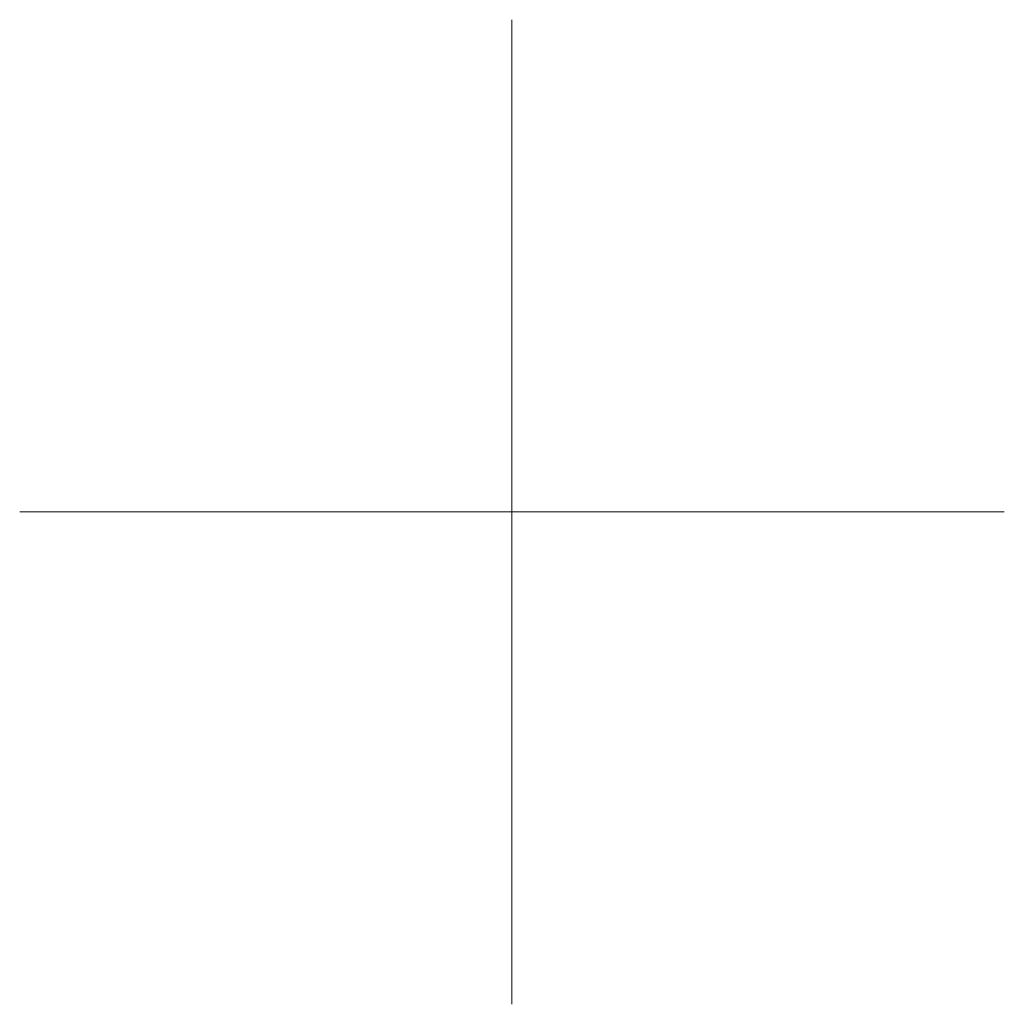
# Model space of a CAD drawing. Header units: metres. Extents: x 6567444 to 13135881, y 5574237 to 11149086.
# Tile 204 of 212: x 6567897.5 to 6567902.5, y 5574647.5 to 5574652.5. Entities that reach past the tile are written whole.
import ezdxf

# ---------------------------------------------------------------- set-up
doc = ezdxf.new("R2010")
doc.units = ezdxf.units.M
doc.layers.add('_MDCP$1$PARSI', color=7, linetype='Continuous', lineweight=20)
doc.layers.add('GE.I.6640.1.468.2024_MDCP_dodatkowe pomiary_12.03.2026$0$PARSI', color=7, linetype='Continuous', lineweight=20)

# ---------------------------------------------------------------- blocks, each defined once
blk = doc.blocks.new('_MDCP$1$mzsk')
at = {"layer": '_MDCP$1$PARSI', "color": 0}
for p, q in [((0, -5), (0, 5)), ((5, 0), (-5, 0))]:
    blk.add_line(p, q, dxfattribs=at)
blk = doc.blocks.new('_MDCP')
at = {"layer": '_MDCP$1$PARSI', "xscale": 0.5, "yscale": 0.5, "zscale": 0.5, "rotation": 1.16962990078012e-09}
blk.add_blockref('_MDCP$1$mzsk', (6567900, 5574650), dxfattribs=at)
blk = doc.blocks.new('GE.I.6640.1.468.2024_MDCP_dodatkowe pomiary_12.03.2026$0$mzsk')
at = {"layer": 'GE.I.6640.1.468.2024_MDCP_dodatkowe pomiary_12.03.2026$0$PARSI', "color": 0}
for p, q in [((0, -5), (0, 5)), ((5, 0), (-5, 0))]:
    blk.add_line(p, q, dxfattribs=at)
blk = doc.blocks.new('GE.I.6640.1.468.2024_MDCP_dodatkowe pomiary_12.03.2026')
at = {"layer": 'GE.I.6640.1.468.2024_MDCP_dodatkowe pomiary_12.03.2026$0$PARSI', "xscale": 0.5, "yscale": 0.5, "zscale": 0.5, "rotation": 1.16962990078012e-09}
blk.add_blockref('GE.I.6640.1.468.2024_MDCP_dodatkowe pomiary_12.03.2026$0$mzsk', (6567900, 5574650), dxfattribs=at)

msp = doc.modelspace()

# ---------------------------------------------------------------- block references
at = {"layer": 'Defpoints'}
msp.add_blockref('GE.I.6640.1.468.2024_MDCP_dodatkowe pomiary_12.03.2026', (0, 0), dxfattribs=at)

# ---------------------------------------------------------------- next in the draw order: block references
msp.add_blockref('_MDCP', (0, 0))

doc.saveas('drawing.dxf')
